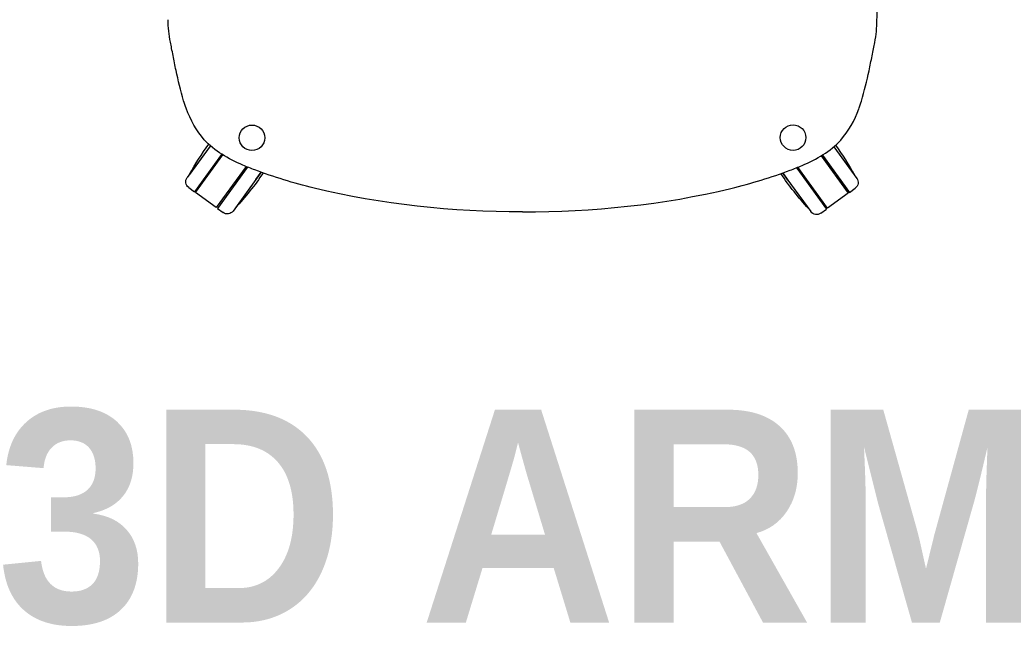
# Model space of a CAD drawing. Header units: metres. Extents: x 1.1 to 14.9, y -7.2 to 0.
# Tile 14 of 22: x 7.958 to 8.653, y -2.971 to -2.544. Entities that reach past the tile are written whole.
import ezdxf

# ---------------------------------------------------------------- set-up
doc = ezdxf.new("R2010")
doc.units = ezdxf.units.M
doc.header["$MEASUREMENT"] = 0
for name, color, linetype in [('2D_Any', 251, 'Continuous'), ('72_AIX_TNKFLEX_D3_FLEX_RUEDA_ESTANDAR', 7, 'Continuous'), ('72_EGR_BASE_TEXT', 7, 'Continuous')]:
    doc.layers.add(name, color=color, linetype=linetype)
doc.styles.add('X3G_ENTITY_127EB', font='Montserrat-Bold.ttf', dxfattribs={"height": 0.15})

# ---------------------------------------------------------------- blocks, each defined once
blk = doc.blocks.new('72AIX_TNKFLEX_D3_CRON_RUEDA_1')
blk.add_circle((0, 0), 0.009)
blk.add_point((0.01, 0.022, -0.069))
blk = doc.blocks.new('2D_fLEX')
at = {"layer": '2D_Any'}
for p, q in [((-0.22015, 0.04637), (-0.23634, 0.02414)), ((-0.22015, 0.04637), (-0.23472, 0.02637)), ((-0.22015, 0.04637), (-0.21998, 0.04661)), ((-0.21998, 0.04661), (-0.22015, 0.04637)), ((0.21958, 0.04591), (0.21957, 0.04592)), ((0.21957, 0.04592), (0.21958, 0.04591)), ((0.21958, 0.04591), (0.23572, 0.02364)), ((0.21958, 0.04591), (0.23411, 0.02587)), ((-0.21207, 0.04049), (-0.2312, 0.01421)), ((-0.23039, 0.01362), (-0.21111, 0.0401)), ((-0.21196, 0.04063), (-0.21207, 0.04049)), ((0.21063, 0.03951), (0.22975, 0.01314)), ((0.21149, 0.04004), (0.23056, 0.01372)), ((-0.19476, 0.03197), (-0.21584, 0.00303)), ((-0.1959, 0.02871), (-0.21503, 0.00244)), ((-0.19381, 0.03158), (-0.1959, 0.02871)), ((-0.18782, 0.02283), (-0.18414, 0.02788)), ((-0.18414, 0.02788), (-0.18782, 0.02283)), ((0.19325, 0.03111), (0.19529, 0.0283)), ((0.21518, 0.00257), (0.19421, 0.0315)), ((0.19529, 0.0283), (0.21437, 0.00198)), ((-0.18782, 0.02283), (-0.20401, 0.0006)), ((-0.18782, 0.02283), (-0.20238, 0.00282)), ((0.1872, 0.02243), (0.18356, 0.02744)), ((0.18356, 0.02744), (0.1872, 0.02243)), ((0.1872, 0.02243), (0.20334, 0.00016)), ((0.1872, 0.02243), (0.20172, 0.00239)), ((-0.23524, 0.01715), (-0.2312, 0.01421)), ((0.23056, 0.01372), (0.23461, 0.01666)), ((-0.21584, 0.00303), (-0.23039, 0.01362)), ((0.22975, 0.01314), (0.21518, 0.00257)), ((-0.21503, 0.00244), (-0.21099, -0.0005)), ((0.21032, -0.00095), (0.21437, 0.00198))]:
    blk.add_line(p, q, dxfattribs=at)
at = {"layer": '2D_Any', "extrusion": (0, 0, -1)}
for centre, radius, start, end in [((0.05554, -0.07349), 0.20513, 29.13038, 36.18716), ((-0.05472, -0.07361), 0.20513, 144.01551, 150.98903), ((0.2323, 0.0212), 0.005, 306.05971, 36.05971), ((0.35243, 0.14269), 0.20513, 214.19945, 222.98903), ((-0.35206, 0.14195), 0.20513, 317.13038, 325.9047), ((-0.23167, 0.02071), 0.005, 144.05971, 234.05971), ((0.20805, 0.00354), 0.005, 216.05971, 306.05971), ((-0.20739, 0.0031), 0.005, 234.05971, 324.05971)]:
    blk.add_arc(centre, radius, start, end, dxfattribs=at)
for centre, major_axis, ratio, end_param in [((-0.22953, 0.07573), (-0.00752, -0.00274), 0.000101, 0.000895), ((-0.14494, 0.02451), (-0.00192, -0.00777), 0.00003, 0.000972)]:
    blk.add_ellipse(centre, major_axis=major_axis, ratio=ratio, start_param=0, end_param=end_param, dxfattribs=at)
at = {"layer": '2D_Any'}
for centre, major_axis, ratio, end_param in [((0.22969, 0.07549), (0.00751, -0.00274), 0.000101, 0.000895), ((0.14504, 0.02436), (0.00191, -0.00777), 0.00003, 0.000972)]:
    blk.add_ellipse(centre, major_axis=major_axis, ratio=ratio, start_param=0, end_param=end_param, dxfattribs=at)
for points in [[(0.24997, 0.1352), (0.24999, 0.13816), (0.25, 0.14112), (0.25001, 0.14408)], [(-0.24816, 0.11961), (-0.24922, 0.12478), (-0.24973, 0.13014), (-0.24975, 0.13546)], [(0.24836, 0.11935), (0.24943, 0.12452), (0.24995, 0.12988), (0.24997, 0.1352)], [(-0.23705, 0.07299), (-0.23768, 0.07474), (-0.23828, 0.07655), (-0.23881, 0.07838)], [(-0.23881, 0.07838), (-0.23881, 0.07838), (-0.23881, 0.07837), (-0.23881, 0.07837)], [(0.2372, 0.07275), (0.23784, 0.07449), (0.23843, 0.0763), (0.23897, 0.07813)], [(0.23897, 0.07813), (0.23897, 0.07813), (0.23897, 0.07813), (0.23897, 0.07812)], [(-0.18858, 0.02952), (-0.19145, 0.03062), (-0.19428, 0.03175), (-0.19703, 0.03293)], [(-0.14685, 0.01674), (-0.16124, 0.02029), (-0.17552, 0.02456), (-0.18858, 0.02952)], [(-0.18858, 0.02952), (-0.18858, 0.02952), (-0.18858, 0.02952), (-0.18858, 0.02952)], [(0.14695, 0.01659), (0.16134, 0.02012), (0.17563, 0.02438), (0.18869, 0.02933)], [(0.18869, 0.02933), (0.19156, 0.03042), (0.19439, 0.03155), (0.19714, 0.03272)], [(0.18869, 0.02933), (0.18869, 0.02933), (0.18869, 0.02933), (0.18869, 0.02933)], [(0, 0), (-0.04929, 0.00006), (-0.09935, 0.00502), (-0.14685, 0.01674)], [(0.00008, 0), (0.04937, 0.00001), (0.09943, 0.00492), (0.14695, 0.01658)]]:
    blk.add_open_spline(points, degree=3, dxfattribs=at)
for points, knots in [([(-0.23881, 0.07838), (-0.24087, 0.08547), (-0.24271, 0.0927), (-0.24496, 0.1033), (-0.24566, 0.10687), (-0.24697, 0.11364), (-0.24759, 0.11683), (-0.24816, 0.11961)], [0.00000283, 0.00000283, 0.00000283, 0.00000283, 0.02276695, 0.02276695, 0.03464784, 0.03464784, 0.04721104, 0.04721104, 0.04721104, 0.04721104]), ([(0.23897, 0.07813), (0.24104, 0.08522), (0.24289, 0.09245), (0.24515, 0.10305), (0.24585, 0.10661), (0.24717, 0.11338), (0.24779, 0.11658), (0.24836, 0.11935)], [0.00000283, 0.00000283, 0.00000283, 0.00000283, 0.02276695, 0.02276695, 0.03464784, 0.03464784, 0.04721104, 0.04721104, 0.04721104, 0.04721104]), ([(-0.19703, 0.03293), (-0.20746, 0.03741), (-0.21712, 0.04288), (-0.22985, 0.05707), (-0.23404, 0.06473), (-0.23705, 0.07299)], [0, 0, 0, 0, 0.03746767, 0.03746767, 0.06650024, 0.06650024, 0.06650024, 0.06650024]), ([(0.19714, 0.03272), (0.20758, 0.03719), (0.21724, 0.04265), (0.22999, 0.05683), (0.23419, 0.06449), (0.2372, 0.07274)], [0, 0, 0, 0, 0.03746767, 0.03746767, 0.06650024, 0.06650024, 0.06650024, 0.06650024]), ([(0, 0.00055), (0, 0.00053), (0, 0.00051), (0, 0.00048), (0, 0.00046), (0, 0.00044)], [0, 0, 0, 0, 0.01552449, 0.01552449, 0.03104897, 0.03104897, 0.03104897, 0.03104897]), ([(0, 0.00055), (0, 0.00053), (0, 0.00051), (0, 0.00048), (0, 0.00046), (0, 0.00044)], [0, 0, 0, 0, 0.01552449, 0.01552449, 0.03104897, 0.03104897, 0.03104897, 0.03104897])]:
    blk.add_open_spline(points, degree=3, knots=knots, dxfattribs=at)
blk = doc.blocks.new('0415f3ba-ca6d-427a-ad20-ba739946cca7')
blk.add_blockref('2D_fLEX', (0.00003, -0.34484, 0.00503))
at = {"layer": '72_AIX_TNKFLEX_D3_FLEX_RUEDA_ESTANDAR', "color": 0}
for p, rotation in [((-0.19061, -0.29262, 0.07403), 144), ((0.19085, -0.29249, 0.07403), 216)]:
    blk.add_blockref('72AIX_TNKFLEX_D3_CRON_RUEDA_1', p, dxfattribs=dict(at, rotation=rotation))

msp = doc.modelspace()

# ---------------------------------------------------------------- block references
msp.add_blockref('0415f3ba-ca6d-427a-ad20-ba739946cca7', (8.31285, -2.33415, -0.00503))

# ---------------------------------------------------------------- texts
at = {"layer": '72_EGR_BASE_TEXT', "color": 1, "true_color": 0xff0000, "insert": (8.31291, -2.81842), "char_height": 0.15, "attachment_point": 2, "style": 'X3G_ENTITY_127EB'}
msp.add_mtext('3D ARM', dxfattribs=at)

doc.saveas('drawing.dxf')
